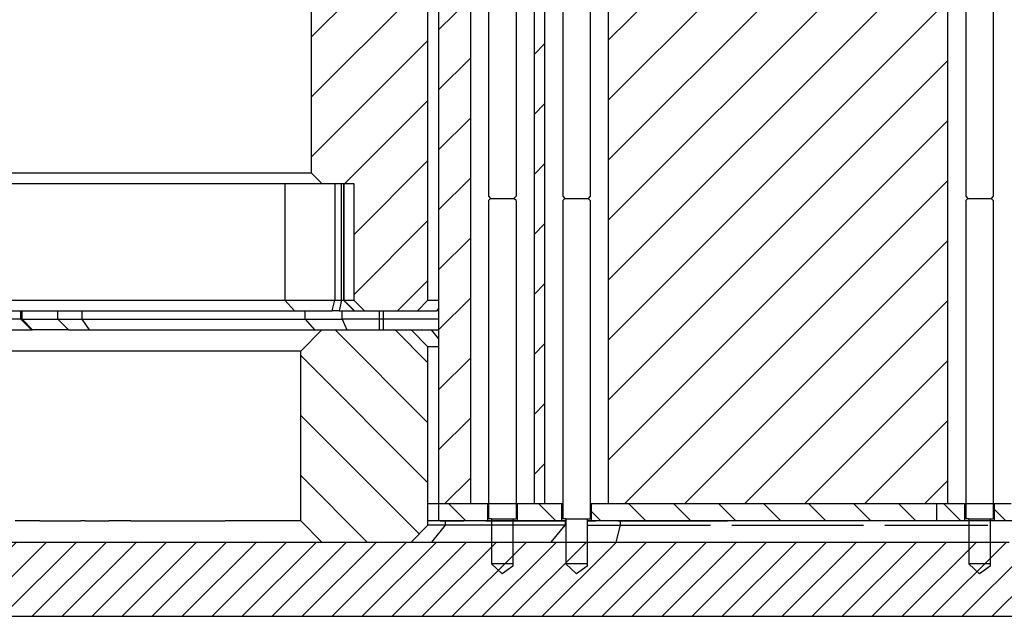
# Model space of a CAD drawing. Extents: x -1763 to 4575, y -3429 to 1051.
# Tile 31 of 193: x 58 to 104, y -2517 to -2489. Entities that reach past the tile are written whole.
import ezdxf

# ---------------------------------------------------------------- set-up
doc = ezdxf.new("R2010")
doc.units = 0
doc.linetypes.add('DASHED', pattern=[15, 7, -8])
doc.layers.get('0').update_dxf_attribs({"linetype": 'CONTINUOUS'})
doc.layers.add('1', color=7, linetype='CONTINUOUS')
pattern_1 = [(45, (0, 400), (-1.4142136, 1.4142136), [])]
pattern_2 = [(315, (0, 400), (1.0606602, 1.0606602), [])]

# ---------------------------------------------------------------- blocks, each defined once
blk = doc.blocks.new('Z-STACK', base_point=(-660.966, -2613.082))
at = {"linetype": 'CONTINUOUS'}
h = blk.add_hatch(dxfattribs=at)
h.set_pattern_fill('USER', color=1, scale=2, angle=45, pattern_type=0)
h.set_pattern_definition(pattern_1)
h.paths.add_polyline_path([(74.397, -2469.868), (74.555, -2469.868), (74.594, -2469.868), (74.781, -2469.868), (75.982, -2469.868), (77.147, -2469.868), (77.397, -2469.868), (77.397, -2511.968), (78.897, -2511.968), (78.897, -2466.068), (75.897, -2466.068), (75.397, -2466.068), (75.397, -2464.068), (74.567, -2464.068), (74.397, -2464.068)])
h = blk.add_hatch(dxfattribs=at)
h.set_pattern_fill('USER', color=1, scale=2, angle=45, pattern_type=0)
h.set_pattern_definition(pattern_1)
h.paths.add_polyline_path([(81.897, -2511.968), (82.397, -2511.968), (82.397, -2466.068), (81.897, -2466.068)])
h = blk.add_hatch(dxfattribs=at)
h.set_pattern_fill('USER', color=113, scale=2, angle=45, pattern_type=0)
h.set_pattern_definition(pattern_1)
h.paths.add_polyline_path([(71.397, -2473.868), (71.397, -2496.368), (71.897, -2496.868), (72.5, -2496.868), (72.825, -2496.868), (72.92, -2496.868), (72.937, -2496.868), (73.397, -2496.868), (73.397, -2502.368), (73.897, -2502.868), (76.397, -2502.868), (76.897, -2502.368), (76.897, -2471.168), (76.597, -2470.868), (76.593, -2470.868), (74.397, -2470.868)])
h = blk.add_hatch(dxfattribs=at)
h.set_pattern_fill('USER', color=40, scale=2, angle=315, pattern_type=0)
h.set_pattern_definition([(315, (0, 400), (1.4142136, 1.4142136), [])])
h.paths.add_polyline_path([(76.097, -2503.768), (76.093, -2503.768), (73.073, -2503.768), (72.151, -2503.768), (71.897, -2503.768), (70.897, -2504.768), (70.897, -2512.768), (71.897, -2513.768), (76.093, -2513.768), (76.097, -2513.768), (76.897, -2512.968), (76.897, -2504.568)])
h = blk.add_hatch(dxfattribs=at)
h.set_pattern_fill('USER', color=5, scale=1.5, angle=315, pattern_type=0)
h.set_pattern_definition(pattern_2)
h.paths.add_polyline_path([(77.397, -2511.968), (77.397, -2512.768), (78.362, -2512.768), (78.481, -2512.768), (78.582, -2512.768), (78.625, -2512.768), (78.983, -2512.768), (79.283, -2512.768), (79.697, -2512.768), (79.697, -2511.968), (78.897, -2511.968)])
h = blk.add_hatch(dxfattribs=at)
h.set_pattern_fill('USER', color=5, scale=1.5, angle=315, pattern_type=0)
h.set_pattern_definition(pattern_2)
h.paths.add_polyline_path([(81.097, -2511.968), (81.097, -2512.768), (83.197, -2512.768), (83.197, -2511.968), (82.397, -2511.968), (81.897, -2511.968)])
h = blk.add_hatch(dxfattribs=at)
h.set_pattern_fill('USER', color=5, scale=1.5, angle=315, pattern_type=0)
h.set_pattern_definition(pattern_2)
h.paths.add_polyline_path([(88.249, -2511.968), (86.936, -2511.968), (86.386, -2511.968), (85.397, -2511.968), (84.597, -2511.968), (84.597, -2512.768), (96.013, -2512.768), (100.882, -2512.768), (100.882, -2511.968), (99.66, -2511.968), (99.249, -2511.968), (98.112, -2511.968), (96.249, -2511.968), (95.749, -2511.968), (94.523, -2511.968), (92.886, -2511.968), (92.256, -2511.968), (91.749, -2511.968), (90.516, -2511.968), (89.886, -2511.968), (89.386, -2511.968), (88.837, -2511.968)])
h = blk.add_hatch(dxfattribs=at)
h.set_pattern_fill('USER', color=5, scale=1.5, angle=315, pattern_type=0)
h.set_pattern_definition(pattern_2)
h.paths.add_polyline_path([(101.396, -2511.968), (100.882, -2511.968), (100.882, -2512.768), (102.196, -2512.768), (102.196, -2512.768), (102.196, -2511.968), (102.196, -2511.968), (101.396, -2511.968)])
h = blk.add_hatch(dxfattribs=at)
h.set_pattern_fill('USER', color=5, scale=1.5, angle=315, pattern_type=0)
h.set_pattern_definition(pattern_2)
h.paths.add_polyline_path([(105.696, -2511.968), (104.896, -2511.968), (104.896, -2511.968), (104.396, -2511.968), (103.596, -2511.968), (103.596, -2512.768), (105.696, -2512.768), (105.696, -2512.768), (105.696, -2511.968)])
at = {"layer": '1', "linetype": 'CONTINUOUS'}
h = blk.add_hatch(dxfattribs=at)
h.set_pattern_fill('USER', color=1, scale=2, angle=45, pattern_type=0)
h.set_pattern_definition(pattern_1)
h.paths.add_polyline_path([(96.249, -2466.068), (95.749, -2466.068), (94.986, -2466.068), (94.523, -2466.068), (92.886, -2466.068), (92.256, -2466.068), (92.238, -2466.068), (91.98, -2466.068), (91.749, -2466.068), (90.516, -2466.068), (89.886, -2466.068), (89.386, -2466.068), (88.837, -2466.068), (88.553, -2466.068), (88.249, -2466.068), (87.443, -2466.068), (86.936, -2466.068), (86.386, -2466.068), (85.397, -2466.068), (85.397, -2511.968), (86.386, -2511.968), (86.936, -2511.968), (88.249, -2511.968), (88.837, -2511.968), (89.386, -2511.968), (89.886, -2511.968), (90.516, -2511.968), (91.749, -2511.968), (92.256, -2511.968), (92.886, -2511.968), (94.523, -2511.968), (95.749, -2511.968), (96.249, -2511.968), (98.112, -2511.968), (99.249, -2511.968), (99.66, -2511.968), (101.396, -2511.968), (101.396, -2511.968), (101.396, -2466.068), (101.396, -2466.068), (99.66, -2466.068), (99.249, -2466.068), (98.112, -2466.068)])
h = blk.add_hatch(dxfattribs=at)
h.set_pattern_fill('USER', color=4, angle=45, pattern_type=0)
h.set_pattern_definition([(45, (0, 400), (-0.70710678, 0.70710678), [])])
h.paths.add_polyline_path([(136.345, -2513.768), (136.345, -2513.768), (141.821, -2513.768), (141.821, -2517.268), (136.345, -2517.268), (134.345, -2517.268), (100.643, -2517.268), (36.397, -2517.268), (36.397, -2513.768), (44.801, -2513.768), (44.801, -2513.768), (44.869, -2513.768), (44.869, -2513.768), (46.286, -2513.768), (46.44, -2513.768), (46.908, -2513.768), (57.163, -2513.768), (71.047, -2513.768), (71.897, -2513.768), (76.093, -2513.768), (76.097, -2513.768), (76.965, -2513.768), (77.058, -2513.768), (82.705, -2513.768), (83.397, -2513.768), (84.397, -2513.768), (84.557, -2513.768), (85.758, -2513.768), (103.294, -2513.768), (104.294, -2513.768), (106.758, -2513.768), (107.758, -2513.768), (110.221, -2513.768), (111.221, -2513.768), (111.635, -2513.768), (112.635, -2513.768), (117.442, -2513.768), (118.442, -2513.768), (120.917, -2513.768), (121.917, -2513.768), (123.063, -2513.768), (125.754, -2513.768), (129.567, -2513.768), (131.197, -2513.768), (134.345, -2513.768), (134.345, -2513.768)])
at = {"color": 7, "linetype": 'CONTINUOUS'}
for p, q in [((78.897, -2466.068), (78.897, -2511.968)), ((81.897, -2466.068), (81.897, -2511.968)), ((82.397, -2466.068), (82.397, -2511.968)), ((85.397, -2466.068), (85.397, -2511.968)), ((101.396, -2466.068), (101.396, -2511.968)), ((77.397, -2469.868), (77.397, -2511.968)), ((57.706, -2503.268), (52.278, -2503.268)), ((57.706, -2503.268), (57.706, -2502.868)), ((58.206, -2503.768), (57.706, -2503.268)), ((57.706, -2503.268), (57.766, -2503.268)), ((57.766, -2503.268), (57.766, -2502.868)), ((58.258, -2503.768), (57.766, -2503.268)), ((57.766, -2503.268), (59.45, -2503.268)), ((59.45, -2503.268), (59.45, -2502.868)), ((59.45, -2503.268), (59.943, -2503.768)), ((59.45, -2503.268), (60.04, -2503.268)), ((60.04, -2503.268), (60.591, -2503.268)), ((60.591, -2503.268), (60.591, -2502.868)), ((60.941, -2503.768), (60.591, -2503.268)), ((60.591, -2503.268), (68.04, -2503.268)), ((68.04, -2503.268), (71.105, -2503.268)), ((71.105, -2503.268), (71.105, -2502.868)), ((71.105, -2503.268), (72.079, -2503.268)), ((71.105, -2503.268), (71.549, -2503.768)), ((72.079, -2503.268), (72.651, -2503.268)), ((72.651, -2503.268), (72.847, -2503.268)), ((72.847, -2503.268), (72.847, -2502.868)), ((72.847, -2503.268), (73.073, -2503.768)), ((77.393, -2503.268), (72.847, -2503.268)), ((74.594, -2502.868), (74.594, -2503.768)), ((74.781, -2502.868), (74.781, -2503.768)), ((77.397, -2511.968), (76.897, -2511.968))]:
    blk.add_line(p, q, dxfattribs=at)
at = {"color": 113, "linetype": 'CONTINUOUS'}
for p, q in [((76.897, -2502.368), (76.897, -2471.168)), ((71.397, -2473.868), (71.397, -2496.368)), ((-28.603, -2496.368), (71.397, -2496.368)), ((71.397, -2496.368), (71.897, -2496.868)), ((52.965, -2496.868), (70.142, -2496.868)), ((70.142, -2496.868), (71.897, -2496.868)), ((70.142, -2496.868), (70.142, -2502.368)), ((71.897, -2496.868), (72.5, -2496.868)), ((72.5, -2496.868), (72.825, -2496.868)), ((72.5, -2496.868), (72.5, -2502.368)), ((72.825, -2496.868), (72.92, -2496.868)), ((72.825, -2502.368), (72.825, -2496.868)), ((72.92, -2496.868), (72.937, -2496.868)), ((72.92, -2496.868), (72.92, -2502.368)), ((72.937, -2496.868), (73.397, -2496.868)), ((72.937, -2496.868), (72.937, -2502.368)), ((73.397, -2496.868), (73.397, -2502.368)), ((52.965, -2502.368), (70.142, -2502.368)), ((70.142, -2502.368), (70.61, -2502.868)), ((70.142, -2502.368), (72.5, -2502.368)), ((72.379, -2502.868), (72.5, -2502.368)), ((72.5, -2502.368), (72.825, -2502.368)), ((72.825, -2502.368), (72.704, -2502.868)), ((72.825, -2502.368), (72.92, -2502.368)), ((73.42, -2502.868), (72.92, -2502.368)), ((72.92, -2502.368), (72.937, -2502.368)), ((72.937, -2502.368), (73.433, -2502.868)), ((72.937, -2502.368), (73.397, -2502.368)), ((73.397, -2502.368), (73.897, -2502.868)), ((76.397, -2502.868), (76.897, -2502.368)), ((76.897, -2502.368), (77.393, -2502.368)), ((77.393, -2502.759), (77.304, -2502.868)), ((53.269, -2502.868), (70.61, -2502.868)), ((70.61, -2502.868), (72.379, -2502.868)), ((72.704, -2502.868), (72.379, -2502.868)), ((72.704, -2502.868), (73.42, -2502.868)), ((73.42, -2502.868), (73.433, -2502.868)), ((73.433, -2502.868), (73.897, -2502.868)), ((73.897, -2502.868), (76.397, -2502.868)), ((76.397, -2502.868), (77.304, -2502.868)), ((77.393, -2502.868), (77.304, -2502.868))]:
    blk.add_line(p, q, dxfattribs=at)
at = {"color": 2, "linetype": 'CONTINUOUS'}
for p, q in [((79.747, -2479.168), (79.747, -2497.468)), ((81.047, -2479.168), (81.047, -2497.468)), ((83.247, -2479.168), (83.247, -2497.468)), ((84.547, -2479.168), (84.547, -2497.468)), ((102.246, -2479.168), (102.246, -2497.468)), ((103.546, -2479.168), (103.546, -2497.468)), ((79.747, -2497.468), (79.847, -2497.568)), ((79.747, -2497.668), (79.847, -2497.568)), ((79.747, -2497.668), (79.747, -2512.668)), ((81.047, -2497.468), (80.947, -2497.568)), ((81.047, -2497.668), (80.947, -2497.568)), ((81.047, -2497.668), (81.047, -2512.668)), ((83.247, -2497.468), (83.347, -2497.568)), ((83.247, -2497.668), (83.347, -2497.568)), ((83.247, -2497.668), (83.247, -2512.668)), ((84.547, -2497.468), (84.447, -2497.568)), ((84.547, -2497.668), (84.447, -2497.568)), ((84.547, -2497.668), (84.547, -2512.668)), ((102.246, -2497.468), (102.346, -2497.568)), ((102.246, -2497.668), (102.346, -2497.568)), ((102.246, -2497.668), (102.246, -2512.668)), ((103.546, -2497.468), (103.446, -2497.568)), ((103.546, -2497.668), (103.446, -2497.568)), ((103.546, -2497.668), (103.546, -2512.668)), ((79.897, -2512.668), (79.747, -2512.668)), ((79.897, -2512.668), (79.897, -2513.768)), ((80.897, -2512.668), (80.897, -2513.768)), ((80.897, -2512.668), (81.047, -2512.668)), ((83.397, -2512.668), (83.247, -2512.668)), ((83.397, -2512.668), (83.397, -2513.768)), ((84.397, -2512.668), (84.547, -2512.668)), ((84.397, -2512.668), (84.397, -2513.768)), ((102.396, -2512.668), (102.246, -2512.668)), ((102.396, -2512.668), (102.396, -2513.768)), ((103.396, -2512.668), (103.396, -2513.768)), ((103.396, -2512.668), (103.546, -2512.668)), ((79.897, -2513.768), (79.897, -2514.788)), ((80.897, -2513.768), (80.897, -2514.788)), ((83.397, -2513.768), (83.397, -2514.788)), ((84.397, -2513.768), (84.397, -2514.788)), ((102.396, -2513.768), (102.396, -2514.788)), ((103.396, -2513.768), (103.396, -2514.788)), ((80.397, -2515.268), (79.897, -2514.788)), ((80.897, -2514.909), (80.397, -2515.268)), ((80.897, -2514.788), (80.897, -2514.909)), ((83.897, -2515.268), (83.397, -2514.788)), ((84.397, -2514.909), (83.897, -2515.268)), ((84.397, -2514.788), (84.397, -2514.909)), ((102.896, -2515.268), (102.396, -2514.788)), ((103.396, -2514.909), (102.896, -2515.268)), ((103.396, -2514.788), (103.396, -2514.909))]:
    blk.add_line(p, q, dxfattribs=at)
at = {"color": 7, "linetype": 'DASHED'}
for p, q in [((57.706, -2503.268), (57.766, -2503.268)), ((57.766, -2503.268), (59.45, -2503.268)), ((59.45, -2503.268), (60.04, -2503.268)), ((60.04, -2503.268), (60.591, -2503.268)), ((60.591, -2503.268), (68.04, -2503.268)), ((68.04, -2503.268), (71.105, -2503.268)), ((71.105, -2503.268), (72.079, -2503.268)), ((72.079, -2503.268), (72.651, -2503.268)), ((57.163, -2503.768), (58.206, -2503.768)), ((58.206, -2503.768), (58.258, -2503.768)), ((58.206, -2503.768), (58.258, -2503.768)), ((59.943, -2503.768), (58.258, -2503.768)), ((59.943, -2503.768), (58.258, -2503.768)), ((59.943, -2503.768), (60.04, -2503.768)), ((59.943, -2503.768), (60.04, -2503.768)), ((60.04, -2503.768), (60.941, -2503.768)), ((60.04, -2503.768), (60.941, -2503.768)), ((60.941, -2503.768), (68.04, -2503.768)), ((60.941, -2503.768), (68.04, -2503.768)), ((68.04, -2503.768), (71.047, -2503.768)), ((68.04, -2503.768), (71.047, -2503.768)), ((71.047, -2503.768), (71.549, -2503.768)), ((71.047, -2503.768), (71.549, -2503.768)), ((71.549, -2503.768), (71.651, -2503.768)), ((71.549, -2503.768), (71.651, -2503.768)), ((71.651, -2503.768), (71.897, -2503.768)), ((71.651, -2503.768), (71.897, -2503.768)), ((71.897, -2503.768), (72.151, -2503.768)), ((71.897, -2503.768), (72.151, -2503.768)), ((72.151, -2503.768), (73.073, -2503.768)), ((73.073, -2503.768), (76.093, -2503.768)), ((76.093, -2503.768), (76.097, -2503.768)), ((76.097, -2503.768), (76.965, -2503.768)), ((76.965, -2503.768), (77.058, -2503.768)), ((77.058, -2503.768), (77.393, -2503.768)), ((78.897, -2511.968), (77.397, -2511.968)), ((79.697, -2511.968), (78.897, -2511.968)), ((80.759, -2511.968), (79.697, -2511.968)), ((81.097, -2511.968), (80.759, -2511.968)), ((81.897, -2511.968), (81.097, -2511.968)), ((82.397, -2511.968), (81.897, -2511.968)), ((83.197, -2511.968), (82.397, -2511.968)), ((83.247, -2511.968), (83.197, -2511.968)), ((84.597, -2511.968), (84.547, -2511.968)), ((85.397, -2511.968), (84.597, -2511.968)), ((86.386, -2511.968), (85.397, -2511.968)), ((86.936, -2511.968), (86.386, -2511.968)), ((88.249, -2511.968), (86.936, -2511.968)), ((88.837, -2511.968), (88.249, -2511.968)), ((89.386, -2511.968), (88.837, -2511.968)), ((89.886, -2511.968), (89.386, -2511.968)), ((90.516, -2511.968), (89.886, -2511.968)), ((91.749, -2511.968), (90.516, -2511.968)), ((92.256, -2511.968), (91.749, -2511.968)), ((92.886, -2511.968), (92.256, -2511.968)), ((94.523, -2511.968), (92.886, -2511.968)), ((95.749, -2511.968), (94.523, -2511.968)), ((96.249, -2511.968), (95.749, -2511.968)), ((98.112, -2511.968), (96.249, -2511.968)), ((99.249, -2511.968), (98.112, -2511.968)), ((99.66, -2511.968), (99.249, -2511.968)), ((101.396, -2511.968), (99.66, -2511.968)), ((102.196, -2511.968), (101.396, -2511.968)), ((101.396, -2511.968), (101.396, -2511.968)), ((102.196, -2511.968), (102.196, -2511.968)), ((103.259, -2511.968), (102.196, -2511.968)), ((103.596, -2511.968), (103.259, -2511.968)), ((104.396, -2511.968), (103.596, -2511.968)), ((58.601, -2512.768), (58.213, -2512.768)), ((58.601, -2512.768), (58.983, -2512.768)), ((58.983, -2512.768), (60.533, -2512.768)), ((60.74, -2512.768), (61.855, -2512.768)), ((62.29, -2512.768), (61.855, -2512.768)), ((62.679, -2512.768), (62.29, -2512.768)), ((62.883, -2512.768), (64.373, -2512.768)), ((64.373, -2512.768), (65.197, -2512.768)), ((65.197, -2512.768), (65.79, -2512.768)), ((65.79, -2512.768), (67.34, -2512.768)), ((77.397, -2512.768), (76.897, -2512.768)), ((78.362, -2512.768), (77.397, -2512.768)), ((77.477, -2512.768), (78.591, -2512.768)), ((78.481, -2512.768), (78.362, -2512.768)), ((78.582, -2512.768), (78.481, -2512.768)), ((78.625, -2512.768), (78.582, -2512.768)), ((79.027, -2512.768), (78.591, -2512.768)), ((78.983, -2512.768), (78.625, -2512.768)), ((79.283, -2512.768), (78.983, -2512.768)), ((79.416, -2512.768), (79.027, -2512.768)), ((79.697, -2512.768), (79.283, -2512.768)), ((79.62, -2512.768), (79.697, -2512.768)), ((81.032, -2512.768), (79.697, -2512.768)), ((79.697, -2512.768), (81.011, -2512.768)), ((81.011, -2512.768), (81.076, -2512.768)), ((81.076, -2512.768), (81.097, -2512.768)), ((81.097, -2512.768), (81.109, -2512.768)), ((81.109, -2512.768), (81.934, -2512.768)), ((81.934, -2512.768), (82.527, -2512.768)), ((82.527, -2512.768), (82.76, -2512.768)), ((82.76, -2512.768), (83.06, -2512.768)), ((83.06, -2512.768), (83.197, -2512.768)), ((83.197, -2512.768), (83.397, -2512.768)), ((84.397, -2512.768), (84.415, -2512.768)), ((84.415, -2512.768), (84.576, -2512.768)), ((84.415, -2512.768), (84.576, -2512.768)), ((84.576, -2512.768), (84.597, -2512.768)), ((84.576, -2512.768), (84.597, -2512.768)), ((84.597, -2512.768), (84.817, -2512.768)), ((84.597, -2512.768), (84.817, -2512.768)), ((85.252, -2512.768), (84.817, -2512.768)), ((85.252, -2512.768), (84.817, -2512.768)), ((85.311, -2512.768), (85.252, -2512.768)), ((85.311, -2512.768), (85.252, -2512.768)), ((85.529, -2512.768), (85.311, -2512.768)), ((85.529, -2512.768), (85.311, -2512.768)), ((85.641, -2512.768), (85.529, -2512.768)), ((85.641, -2512.768), (85.529, -2512.768)), ((85.845, -2512.768), (85.641, -2512.768)), ((85.845, -2512.768), (85.965, -2512.768)), ((85.845, -2512.768), (85.965, -2512.768)), ((85.965, -2512.768), (86.354, -2512.768)), ((85.965, -2512.768), (86.354, -2512.768)), ((86.354, -2512.768), (86.558, -2512.768)), ((86.558, -2512.768), (87.335, -2512.768)), ((86.558, -2512.768), (87.335, -2512.768)), ((87.335, -2512.768), (88.047, -2512.768)), ((87.335, -2512.768), (88.047, -2512.768)), ((88.047, -2512.768), (88.159, -2512.768)), ((88.047, -2512.768), (88.159, -2512.768)), ((88.159, -2512.768), (88.752, -2512.768)), ((88.159, -2512.768), (88.752, -2512.768)), ((88.752, -2512.768), (88.872, -2512.768)), ((88.752, -2512.768), (88.872, -2512.768)), ((88.872, -2512.768), (89.465, -2512.768)), ((88.872, -2512.768), (89.465, -2512.768)), ((89.465, -2512.768), (90.215, -2512.768)), ((89.465, -2512.768), (90.215, -2512.768)), ((90.215, -2512.768), (90.302, -2512.768)), ((90.215, -2512.768), (90.302, -2512.768)), ((90.302, -2512.768), (91.015, -2512.768))]:
    blk.add_line(p, q, dxfattribs=at)
at = {"color": 40, "linetype": 'CONTINUOUS'}
for p, q in [((57.163, -2503.768), (58.206, -2503.768)), ((58.206, -2503.768), (58.258, -2503.768)), ((59.943, -2503.768), (58.258, -2503.768)), ((59.943, -2503.768), (60.04, -2503.768)), ((60.04, -2503.768), (60.941, -2503.768)), ((60.941, -2503.768), (68.04, -2503.768)), ((68.04, -2503.768), (71.047, -2503.768)), ((70.897, -2504.768), (71.897, -2503.768)), ((71.047, -2503.768), (71.549, -2503.768)), ((71.549, -2503.768), (71.651, -2503.768)), ((71.651, -2503.768), (71.897, -2503.768)), ((71.897, -2503.768), (72.151, -2503.768)), ((72.151, -2503.768), (73.073, -2503.768)), ((73.073, -2503.768), (76.093, -2503.768)), ((76.093, -2503.768), (76.097, -2503.768)), ((76.097, -2503.768), (76.897, -2504.568)), ((76.097, -2503.768), (76.965, -2503.768)), ((76.965, -2503.768), (77.058, -2503.768)), ((77.393, -2504.178), (77.058, -2503.768)), ((77.058, -2503.768), (77.393, -2503.768)), ((76.897, -2512.968), (76.897, -2504.568)), ((77.393, -2504.568), (76.897, -2504.568)), ((70.897, -2504.768), (46.891, -2504.768)), ((70.897, -2512.768), (70.897, -2504.768)), ((58.213, -2512.768), (57.436, -2512.768)), ((58.601, -2512.768), (58.213, -2512.768)), ((58.601, -2512.768), (58.983, -2512.768)), ((58.983, -2512.768), (60.533, -2512.768)), ((60.74, -2512.768), (60.533, -2512.768)), ((60.74, -2512.768), (61.855, -2512.768)), ((62.29, -2512.768), (61.855, -2512.768)), ((62.679, -2512.768), (62.29, -2512.768)), ((62.883, -2512.768), (62.679, -2512.768)), ((62.883, -2512.768), (64.373, -2512.768)), ((64.373, -2512.768), (65.197, -2512.768)), ((65.197, -2512.768), (65.79, -2512.768)), ((65.79, -2512.768), (67.34, -2512.768)), ((70.897, -2512.768), (67.34, -2512.768)), ((70.897, -2512.768), (71.897, -2513.768)), ((76.097, -2513.768), (76.897, -2512.968)), ((77.713, -2512.968), (76.897, -2512.968)), ((77.713, -2512.968), (77.058, -2513.768)), ((77.713, -2512.768), (77.713, -2512.968)), ((83.36, -2512.968), (77.713, -2512.968)), ((82.705, -2513.768), (83.36, -2512.968)), ((83.36, -2512.768), (83.36, -2512.968)), ((83.397, -2512.968), (83.36, -2512.968)), ((84.397, -2512.968), (85.952, -2512.968)), ((85.952, -2512.968), (85.758, -2513.768)), ((85.952, -2512.768), (85.952, -2512.968)), ((85.952, -2512.968), (90.215, -2512.968)), ((91.215, -2512.968), (97.432, -2512.968)), ((98.432, -2512.968), (103.294, -2512.968)), ((71.897, -2513.768), (76.093, -2513.768))]:
    blk.add_line(p, q, dxfattribs=at)
at = {"color": 5, "linetype": 'DASHED'}
blk.add_line((77.397, -2511.968), (76.897, -2511.968), dxfattribs=at)
at = {"color": 5, "linetype": 'CONTINUOUS'}
for p, q in [((77.397, -2511.968), (77.397, -2512.768)), ((78.897, -2511.968), (77.397, -2511.968)), ((79.697, -2511.968), (78.897, -2511.968)), ((79.697, -2511.968), (79.697, -2512.768)), ((80.759, -2511.968), (79.697, -2511.968)), ((81.097, -2511.968), (80.759, -2511.968)), ((81.097, -2511.968), (81.097, -2512.768)), ((81.897, -2511.968), (81.097, -2511.968)), ((82.397, -2511.968), (81.897, -2511.968)), ((83.197, -2511.968), (82.397, -2511.968)), ((83.197, -2511.968), (83.197, -2512.768)), ((83.247, -2511.968), (83.197, -2511.968)), ((84.597, -2511.968), (84.547, -2511.968)), ((84.597, -2511.968), (84.597, -2512.768)), ((85.397, -2511.968), (84.597, -2511.968)), ((86.386, -2511.968), (85.397, -2511.968)), ((86.936, -2511.968), (86.386, -2511.968)), ((88.249, -2511.968), (86.936, -2511.968)), ((88.837, -2511.968), (88.249, -2511.968)), ((89.386, -2511.968), (88.837, -2511.968)), ((89.886, -2511.968), (89.386, -2511.968)), ((90.516, -2511.968), (89.886, -2511.968)), ((91.749, -2511.968), (90.516, -2511.968)), ((92.256, -2511.968), (91.749, -2511.968)), ((92.886, -2511.968), (92.256, -2511.968)), ((94.523, -2511.968), (92.886, -2511.968)), ((95.749, -2511.968), (94.523, -2511.968)), ((96.249, -2511.968), (95.749, -2511.968)), ((98.112, -2511.968), (96.249, -2511.968)), ((99.249, -2511.968), (98.112, -2511.968)), ((99.66, -2511.968), (99.249, -2511.968)), ((100.882, -2511.968), (99.66, -2511.968)), ((100.882, -2512.768), (100.882, -2511.968)), ((101.396, -2511.968), (100.882, -2511.968)), ((102.196, -2511.968), (101.396, -2511.968)), ((101.396, -2511.968), (101.396, -2511.968)), ((102.196, -2511.968), (102.196, -2512.768)), ((102.196, -2511.968), (102.196, -2511.968)), ((103.259, -2511.968), (102.196, -2511.968)), ((103.596, -2511.968), (103.259, -2511.968)), ((103.596, -2511.968), (103.596, -2512.768)), ((104.396, -2511.968), (103.596, -2511.968)), ((77.397, -2512.768), (76.897, -2512.768)), ((78.362, -2512.768), (77.397, -2512.768)), ((78.481, -2512.768), (78.362, -2512.768)), ((78.582, -2512.768), (78.481, -2512.768)), ((78.625, -2512.768), (78.582, -2512.768)), ((78.983, -2512.768), (78.625, -2512.768)), ((79.283, -2512.768), (78.983, -2512.768)), ((79.697, -2512.768), (79.283, -2512.768)), ((81.032, -2512.768), (79.697, -2512.768)), ((81.097, -2512.768), (81.032, -2512.768)), ((83.197, -2512.768), (81.097, -2512.768)), ((83.397, -2512.768), (83.197, -2512.768)), ((84.597, -2512.768), (84.397, -2512.768)), ((96.013, -2512.768), (84.597, -2512.768)), ((100.882, -2512.768), (96.013, -2512.768)), ((102.196, -2512.768), (100.882, -2512.768)), ((102.196, -2512.768), (102.196, -2512.768)), ((103.596, -2512.768), (102.196, -2512.768)), ((105.696, -2512.768), (103.596, -2512.768))]:
    blk.add_line(p, q, dxfattribs=at)
at = {"color": 4, "linetype": 'CONTINUOUS'}
for p, q in [((57.163, -2513.768), (71.047, -2513.768)), ((71.047, -2513.768), (71.897, -2513.768)), ((76.093, -2513.768), (76.097, -2513.768)), ((76.097, -2513.768), (76.965, -2513.768)), ((76.965, -2513.768), (77.058, -2513.768)), ((77.058, -2513.768), (82.705, -2513.768)), ((82.705, -2513.768), (83.397, -2513.768)), ((83.397, -2513.768), (84.397, -2513.768)), ((84.397, -2513.768), (84.557, -2513.768)), ((84.557, -2513.768), (85.758, -2513.768)), ((85.758, -2513.768), (103.294, -2513.768)), ((103.294, -2513.768), (104.294, -2513.768)), ((36.397, -2517.268), (100.643, -2517.268)), ((100.643, -2517.268), (134.345, -2517.268))]:
    blk.add_line(p, q, dxfattribs=at)
at = {"color": 40, "linetype": 'DASHED'}
for p, q in [((57.163, -2513.768), (71.047, -2513.768)), ((71.047, -2513.768), (71.897, -2513.768)), ((76.093, -2513.768), (76.097, -2513.768)), ((76.097, -2513.768), (76.965, -2513.768)), ((76.965, -2513.768), (77.058, -2513.768)), ((77.058, -2513.768), (82.705, -2513.768)), ((82.705, -2513.768), (83.397, -2513.768)), ((83.397, -2513.768), (84.397, -2513.768)), ((84.397, -2513.768), (84.557, -2513.768)), ((84.557, -2513.768), (85.758, -2513.768)), ((85.758, -2513.768), (100.643, -2513.768)), ((100.643, -2513.768), (103.294, -2513.768)), ((103.294, -2513.768), (104.294, -2513.768))]:
    blk.add_line(p, q, dxfattribs=at)
at = {"color": 4, "linetype": 'DASHED'}
blk.add_line((71.897, -2513.768), (76.093, -2513.768), dxfattribs=at)
at = {"layer": '1', "color": 2, "linetype": 'CONTINUOUS'}
for p, q in [((79.847, -2497.568), (80.947, -2497.568)), ((83.347, -2497.568), (84.447, -2497.568)), ((102.346, -2497.568), (103.446, -2497.568)), ((79.897, -2512.668), (80.897, -2512.668)), ((83.397, -2512.668), (84.397, -2512.668)), ((102.396, -2512.668), (103.396, -2512.668)), ((80.897, -2514.788), (79.897, -2514.788)), ((84.397, -2514.788), (83.397, -2514.788)), ((103.396, -2514.788), (102.396, -2514.788))]:
    blk.add_line(p, q, dxfattribs=at)

msp = doc.modelspace()

# ---------------------------------------------------------------- block references
at = {"layer": '1'}
msp.add_blockref('Z-STACK', (-660.966, -2613.082), dxfattribs=at)

doc.saveas('drawing.dxf')
